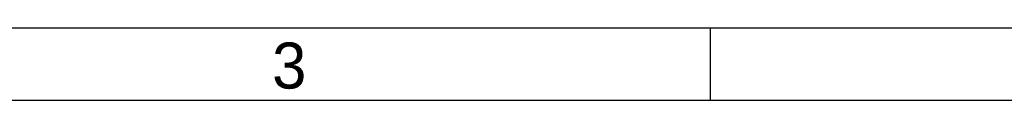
# Model space of a CAD drawing. Header units: millimetres. Extents: x 10 to 584, y 10 to 410.
# Tile 25 of 26: x 253 to 389, y 400 to 410. Entities that reach past the tile are written whole.
import ezdxf

# ---------------------------------------------------------------- set-up
doc = ezdxf.new("R2010")
doc.units = ezdxf.units.MM
doc.header["$LTSCALE"] = 2
doc.linetypes.add('SLD-实线', pattern=[0])
doc.layers.add('图框', color=7, linetype='SLD-实线')
doc.layers.add('粗实线层', color=7, linetype='SLD-实线', lineweight=25)
doc.styles.add('SLDTEXTSTYLE1', font='txt')

msp = doc.modelspace()

# ---------------------------------------------------------------- linework, layer by layer
at = {"layer": '图框'}
for p, q in [((10, 410), (584, 410)), ((348.4, 410), (348.4, 400)), ((10, 400), (574, 400))]:
    msp.add_line(p, q, dxfattribs=at)
at = {"layer": '粗实线层', "linetype": 'SLD-实线', "lineweight": 25}
msp.add_line((10, 400), (574, 400), dxfattribs=at)

# ---------------------------------------------------------------- texts
at = {"layer": '图框', "insert": (290.368109, 407.962213), "char_height": 6.35, "attachment_point": 2, "style": 'SLDTEXTSTYLE1'}
msp.add_mtext('3', dxfattribs=at)

doc.saveas('drawing.dxf')
